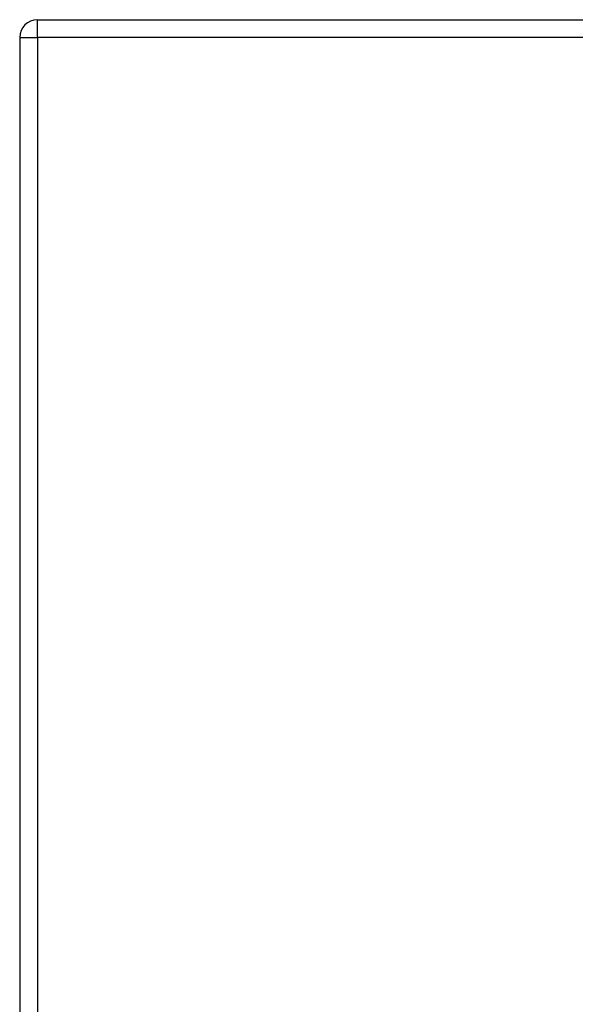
# Model space of a CAD drawing. Header units: inches. Extents: x 9 to 285, y 21 to 142.
# Tile 90 of 140: x 93 to 96, y 88 to 93. Entities that reach past the tile are written whole.
import ezdxf

# ---------------------------------------------------------------- set-up
doc = ezdxf.new("R2010")
doc.units = ezdxf.units.IN
doc.header["$MEASUREMENT"] = 0
doc.layers.add('Visible Edges(ANSI)', color=7, linetype='Continuous', lineweight=25)
doc.layers.add('Visible Tangent Edges(ANSI)', color=7, linetype='Continuous', lineweight=25)

msp = doc.modelspace()

# ---------------------------------------------------------------- linework, layer by layer
at = {"layer": 'Visible Edges(ANSI)'}
for p, q in [((93.0858, 93.2566), (152.6908, 93.2566)), ((92.9868, 93.1576), (92.9868, 71.4376))]:
    msp.add_line(p, q, dxfattribs=at)
msp.add_arc((93.0858, 93.1576), 0.099, 90, 180, dxfattribs=at)
at = {"layer": 'Visible Tangent Edges(ANSI)'}
for p, q in [((93.0858, 93.1576), (93.0858, 93.2566)), ((92.9868, 93.1576), (93.0858, 93.1576)), ((152.6908, 93.1576), (93.0858, 93.1576)), ((93.0858, 93.1576), (93.0858, 71.4376))]:
    msp.add_line(p, q, dxfattribs=at)

doc.saveas('drawing.dxf')
